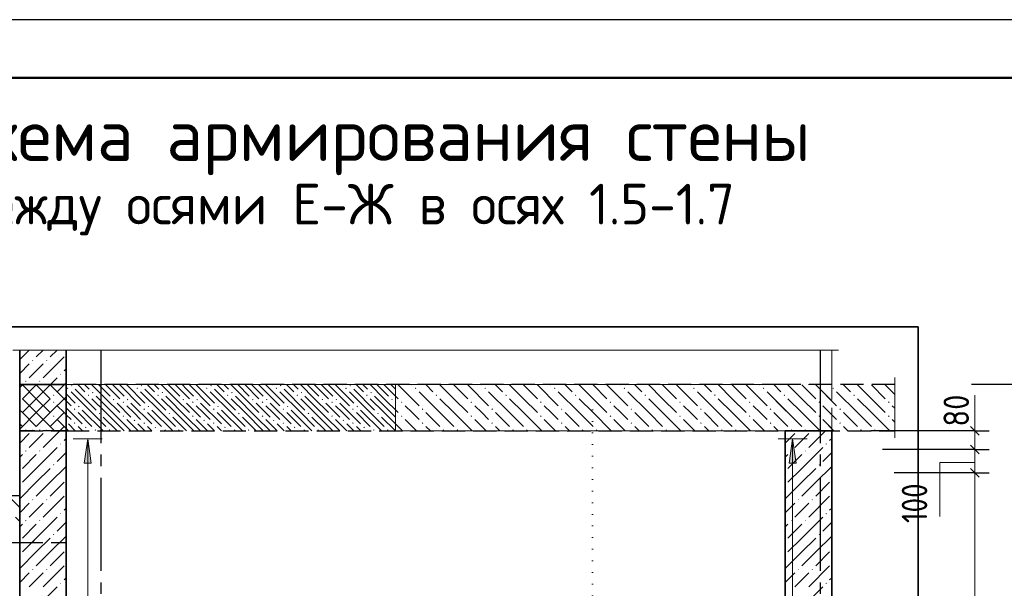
# Model space of a CAD drawing. Header units: millimetres. Extents: x 0 to 50400, y 0 to 35640.
# Tile 20 of 21: x 34878 to 45064, y 29764 to 35640. Entities that reach past the tile are written whole.
import ezdxf

# ---------------------------------------------------------------- set-up
doc = ezdxf.new("R2010")
doc.units = ezdxf.units.MM
for name, pattern in [('______2', [324, 240, -84]), ('______5', [1320, 960, -120, 120, -120]), ('______9', [120, 0, -120])]:
    doc.linetypes.add(name, pattern=pattern)
for name, color, linetype, lineweight in [('Standard', 7, 'Continuous', 25), ('ЖБ Лестница', 52, 'Continuous', 25), ('ЖБ Перекрытие верхний уровень', 7, 'Continuous', 35), ('ЖБ Стена верхний уровень', 7, 'Continuous', 35), ('Заголовок чертежа', 7, 'Continuous', 25), ('Общий02', 7, 'Continuous', 18), ('Размерная линия_ общее', 7, 'Continuous', 13), ('Сечения символ', 7, 'Continuous', 25)]:
    doc.layers.add(name, color=color, linetype=linetype, lineweight=lineweight)
doc.layers.add('Оси', color=7, linetype='______5', true_color=0x656565)
doc.layers.add('Размерная выноска', color=7, linetype='Continuous')
doc.styles.add('ISOCPEUR', font='txt')

msp = doc.modelspace()

# ---------------------------------------------------------------- hatches: boundary and pattern name
at = {"layer": 'ЖБ Лестница', "linetype": 'Continuous', "lineweight": 18, "transparency": 33554687}
for points in [[(35410, 31858), (35417, 31866), (35425, 31858), (35417, 31851)], [(35626, 31786), (35633, 31794), (35641, 31786), (35633, 31779)], [(36130, 31858), (36137, 31866), (36145, 31858), (36137, 31851)], [(36346, 31786), (36353, 31794), (36361, 31786), (36353, 31779)], [(36850, 31858), (36857, 31866), (36865, 31858), (36857, 31851)], [(37066, 31786), (37073, 31794), (37081, 31786), (37073, 31779)], [(37570, 31858), (37577, 31866), (37585, 31858), (37577, 31851)], [(37786, 31786), (37793, 31794), (37801, 31786), (37793, 31779)], [(38290, 31858), (38297, 31866), (38305, 31858), (38297, 31851)], [(38506, 31786), (38513, 31794), (38521, 31786), (38513, 31779)], [(38966, 31831), (38973, 31839), (38981, 31831), (38973, 31823)], [(39686, 31831), (39693, 31839), (39701, 31831), (39693, 31823)], [(40406, 31831), (40413, 31839), (40421, 31831), (40413, 31823)], [(41126, 31831), (41133, 31839), (41141, 31831), (41133, 31823)], [(41846, 31831), (41853, 31839), (41861, 31831), (41853, 31823)], [(42566, 31831), (42573, 31839), (42581, 31831), (42573, 31823)], [(35222, 31687), (35229, 31695), (35237, 31687), (35229, 31679)], [(35842, 31714), (35849, 31722), (35857, 31714), (35849, 31707)], [(35986, 31714), (35993, 31722), (36001, 31714), (35993, 31707)], [(36562, 31714), (36569, 31722), (36577, 31714), (36569, 31707)], [(36706, 31714), (36713, 31722), (36721, 31714), (36713, 31707)], [(37282, 31714), (37289, 31722), (37297, 31714), (37289, 31707)], [(37426, 31714), (37433, 31722), (37441, 31714), (37433, 31707)], [(38002, 31714), (38009, 31722), (38017, 31714), (38009, 31707)], [(38146, 31714), (38153, 31722), (38161, 31714), (38153, 31707)], [(38722, 31714), (38729, 31722), (38737, 31714), (38729, 31707)], [(38822, 31687), (38829, 31695), (38837, 31687), (38829, 31679)], [(39182, 31759), (39189, 31767), (39197, 31759), (39189, 31751)], [(39542, 31687), (39549, 31695), (39557, 31687), (39549, 31679)], [(39902, 31759), (39909, 31767), (39917, 31759), (39909, 31751)], [(40262, 31687), (40269, 31695), (40277, 31687), (40269, 31679)], [(40622, 31759), (40629, 31767), (40637, 31759), (40629, 31751)], [(40982, 31687), (40989, 31695), (40997, 31687), (40989, 31679)], [(41342, 31759), (41349, 31767), (41357, 31759), (41349, 31751)], [(41702, 31687), (41709, 31695), (41717, 31687), (41709, 31679)], [(42062, 31759), (42069, 31767), (42077, 31759), (42069, 31751)], [(42422, 31687), (42429, 31695), (42437, 31687), (42429, 31679)], [(42782, 31759), (42789, 31767), (42797, 31759), (42789, 31751)], [(43142, 31687), (43149, 31695), (43157, 31687), (43149, 31679)], [(35482, 31642), (35489, 31650), (35497, 31642), (35489, 31635)], [(35698, 31570), (35705, 31578), (35713, 31570), (35705, 31563)], [(36202, 31642), (36209, 31650), (36217, 31642), (36209, 31635)], [(36418, 31570), (36425, 31578), (36433, 31570), (36425, 31563)], [(36922, 31642), (36929, 31650), (36937, 31642), (36929, 31635)], [(37138, 31570), (37145, 31578), (37153, 31570), (37145, 31563)], [(37642, 31642), (37649, 31650), (37657, 31642), (37649, 31635)], [(37858, 31570), (37865, 31578), (37873, 31570), (37865, 31563)], [(38362, 31642), (38369, 31650), (38377, 31642), (38369, 31635)], [(38578, 31570), (38585, 31578), (38593, 31570), (38585, 31563)], [(39038, 31615), (39045, 31623), (39053, 31615), (39045, 31607)], [(39758, 31615), (39765, 31623), (39773, 31615), (39765, 31607)], [(40478, 31615), (40485, 31623), (40493, 31615), (40485, 31607)], [(41198, 31615), (41205, 31623), (41213, 31615), (41205, 31607)], [(41918, 31615), (41925, 31623), (41933, 31615), (41925, 31607)], [(42638, 31615), (42645, 31623), (42653, 31615), (42645, 31607)], [(35222, 31543), (35229, 31551), (35237, 31543), (35229, 31535)], [(36058, 31498), (36065, 31506), (36073, 31498), (36065, 31491)], [(36778, 31498), (36785, 31506), (36793, 31498), (36785, 31491)], [(37498, 31498), (37505, 31506), (37513, 31498), (37505, 31491)], [(38218, 31498), (38225, 31506), (38233, 31498), (38225, 31491)], [(38822, 31543), (38829, 31551), (38837, 31543), (38829, 31535)], [(39038, 31471), (39045, 31479), (39053, 31471), (39045, 31463)], [(39542, 31543), (39549, 31551), (39557, 31543), (39549, 31535)], [(39758, 31471), (39765, 31479), (39773, 31471), (39765, 31463)], [(40262, 31543), (40269, 31551), (40277, 31543), (40269, 31535)], [(40478, 31471), (40485, 31479), (40493, 31471), (40485, 31463)], [(40982, 31543), (40989, 31551), (40997, 31543), (40989, 31535)], [(41198, 31471), (41205, 31479), (41213, 31471), (41205, 31463)], [(41702, 31543), (41709, 31551), (41717, 31543), (41709, 31535)], [(41918, 31471), (41925, 31479), (41933, 31471), (41925, 31463)], [(42422, 31543), (42429, 31551), (42437, 31543), (42429, 31535)], [(42638, 31471), (42645, 31479), (42653, 31471), (42645, 31463)], [(43142, 31543), (43149, 31551), (43157, 31543), (43149, 31535)], [(34934, 31399), (34941, 31407), (34949, 31399), (34941, 31391)], [(35078, 31399), (35085, 31407), (35093, 31399), (35085, 31391)], [(35554, 31426), (35561, 31434), (35569, 31426), (35561, 31419)], [(36274, 31426), (36281, 31434), (36289, 31426), (36281, 31419)], [(36994, 31426), (37001, 31434), (37009, 31426), (37001, 31419)], [(37714, 31426), (37721, 31434), (37729, 31426), (37721, 31419)], [(38434, 31426), (38441, 31434), (38449, 31426), (38441, 31419)], [(39254, 31399), (39261, 31407), (39269, 31399), (39261, 31391)], [(39398, 31399), (39405, 31407), (39413, 31399), (39405, 31391)], [(39974, 31399), (39981, 31407), (39989, 31399), (39981, 31391)], [(40118, 31399), (40125, 31407), (40133, 31399), (40125, 31391)], [(40694, 31399), (40701, 31407), (40709, 31399), (40701, 31391)], [(40838, 31399), (40845, 31407), (40853, 31399), (40845, 31391)], [(41414, 31399), (41421, 31407), (41429, 31399), (41421, 31391)], [(41558, 31399), (41565, 31407), (41573, 31399), (41565, 31391)], [(42134, 31399), (42141, 31407), (42149, 31399), (42141, 31391)], [(42278, 31399), (42285, 31407), (42293, 31399), (42285, 31391)], [(42854, 31399), (42861, 31407), (42869, 31399), (42861, 31391)], [(42998, 31399), (43005, 31407), (43013, 31399), (43005, 31391)]]:
    msp.add_hatch(color=7, dxfattribs=at).paths.add_polyline_path(points, flags=16)
at = {"layer": 'ЖБ Перекрытие верхний уровень', "linetype": 'Continuous', "lineweight": 18, "transparency": 33554687}
for points in [[(35366, 31831), (35373, 31839), (35381, 31831), (35373, 31823)], [(36086, 31831), (36093, 31839), (36101, 31831), (36093, 31823)], [(36806, 31831), (36813, 31839), (36821, 31831), (36813, 31823)], [(37526, 31831), (37533, 31839), (37541, 31831), (37533, 31823)], [(38246, 31831), (38253, 31839), (38261, 31831), (38253, 31823)], [(38966, 31831), (38973, 31839), (38981, 31831), (38973, 31823)], [(39686, 31831), (39693, 31839), (39701, 31831), (39693, 31823)], [(40406, 31831), (40413, 31839), (40421, 31831), (40413, 31823)], [(41126, 31831), (41133, 31839), (41141, 31831), (41133, 31823)], [(41846, 31831), (41853, 31839), (41861, 31831), (41853, 31823)], [(42566, 31831), (42573, 31839), (42581, 31831), (42573, 31823)], [(43286, 31831), (43293, 31839), (43301, 31831), (43293, 31823)], [(35222, 31687), (35229, 31695), (35237, 31687), (35229, 31679)], [(35582, 31759), (35589, 31767), (35597, 31759), (35589, 31751)], [(35942, 31687), (35949, 31695), (35957, 31687), (35949, 31679)], [(36302, 31759), (36309, 31767), (36317, 31759), (36309, 31751)], [(36662, 31687), (36669, 31695), (36677, 31687), (36669, 31679)], [(37022, 31759), (37029, 31767), (37037, 31759), (37029, 31751)], [(37382, 31687), (37389, 31695), (37397, 31687), (37389, 31679)], [(37742, 31759), (37749, 31767), (37757, 31759), (37749, 31751)], [(38102, 31687), (38109, 31695), (38117, 31687), (38109, 31679)], [(38462, 31759), (38469, 31767), (38477, 31759), (38469, 31751)], [(38822, 31687), (38829, 31695), (38837, 31687), (38829, 31679)], [(39182, 31759), (39189, 31767), (39197, 31759), (39189, 31751)], [(39542, 31687), (39549, 31695), (39557, 31687), (39549, 31679)], [(39902, 31759), (39909, 31767), (39917, 31759), (39909, 31751)], [(40262, 31687), (40269, 31695), (40277, 31687), (40269, 31679)], [(40622, 31759), (40629, 31767), (40637, 31759), (40629, 31751)], [(40982, 31687), (40989, 31695), (40997, 31687), (40989, 31679)], [(41342, 31759), (41349, 31767), (41357, 31759), (41349, 31751)], [(41702, 31687), (41709, 31695), (41717, 31687), (41709, 31679)], [(42062, 31759), (42069, 31767), (42077, 31759), (42069, 31751)], [(42422, 31687), (42429, 31695), (42437, 31687), (42429, 31679)], [(42782, 31759), (42789, 31767), (42797, 31759), (42789, 31751)], [(43142, 31687), (43149, 31695), (43157, 31687), (43149, 31679)], [(43502, 31759), (43509, 31767), (43517, 31759), (43509, 31751)], [(43862, 31687), (43869, 31695), (43877, 31687), (43869, 31679)], [(35438, 31615), (35445, 31623), (35453, 31615), (35445, 31607)], [(36158, 31615), (36165, 31623), (36173, 31615), (36165, 31607)], [(36878, 31615), (36885, 31623), (36893, 31615), (36885, 31607)], [(37598, 31615), (37605, 31623), (37613, 31615), (37605, 31607)], [(38318, 31615), (38325, 31623), (38333, 31615), (38325, 31607)], [(39038, 31615), (39045, 31623), (39053, 31615), (39045, 31607)], [(39758, 31615), (39765, 31623), (39773, 31615), (39765, 31607)], [(40478, 31615), (40485, 31623), (40493, 31615), (40485, 31607)], [(41198, 31615), (41205, 31623), (41213, 31615), (41205, 31607)], [(41918, 31615), (41925, 31623), (41933, 31615), (41925, 31607)], [(42638, 31615), (42645, 31623), (42653, 31615), (42645, 31607)], [(43358, 31615), (43365, 31623), (43373, 31615), (43365, 31607)], [(35222, 31543), (35229, 31551), (35237, 31543), (35229, 31535)], [(35438, 31471), (35445, 31479), (35453, 31471), (35445, 31463)], [(35942, 31543), (35949, 31551), (35957, 31543), (35949, 31535)], [(36158, 31471), (36165, 31479), (36173, 31471), (36165, 31463)], [(36662, 31543), (36669, 31551), (36677, 31543), (36669, 31535)], [(36878, 31471), (36885, 31479), (36893, 31471), (36885, 31463)], [(37382, 31543), (37389, 31551), (37397, 31543), (37389, 31535)], [(37598, 31471), (37605, 31479), (37613, 31471), (37605, 31463)], [(38102, 31543), (38109, 31551), (38117, 31543), (38109, 31535)], [(38318, 31471), (38325, 31479), (38333, 31471), (38325, 31463)], [(38822, 31543), (38829, 31551), (38837, 31543), (38829, 31535)], [(39038, 31471), (39045, 31479), (39053, 31471), (39045, 31463)], [(39542, 31543), (39549, 31551), (39557, 31543), (39549, 31535)], [(39758, 31471), (39765, 31479), (39773, 31471), (39765, 31463)], [(40262, 31543), (40269, 31551), (40277, 31543), (40269, 31535)], [(40478, 31471), (40485, 31479), (40493, 31471), (40485, 31463)], [(40982, 31543), (40989, 31551), (40997, 31543), (40989, 31535)], [(41198, 31471), (41205, 31479), (41213, 31471), (41205, 31463)], [(41702, 31543), (41709, 31551), (41717, 31543), (41709, 31535)], [(41918, 31471), (41925, 31479), (41933, 31471), (41925, 31463)], [(42422, 31543), (42429, 31551), (42437, 31543), (42429, 31535)], [(42638, 31471), (42645, 31479), (42653, 31471), (42645, 31463)], [(43142, 31543), (43149, 31551), (43157, 31543), (43149, 31535)], [(43358, 31471), (43365, 31479), (43373, 31471), (43365, 31463)], [(43862, 31543), (43869, 31551), (43877, 31543), (43869, 31535)], [(34934, 31399), (34941, 31407), (34949, 31399), (34941, 31391)], [(35078, 31399), (35085, 31407), (35093, 31399), (35085, 31391)], [(35654, 31399), (35661, 31407), (35669, 31399), (35661, 31391)], [(35798, 31399), (35805, 31407), (35813, 31399), (35805, 31391)], [(36374, 31399), (36381, 31407), (36389, 31399), (36381, 31391)], [(36518, 31399), (36525, 31407), (36533, 31399), (36525, 31391)], [(37094, 31399), (37101, 31407), (37109, 31399), (37101, 31391)], [(37238, 31399), (37245, 31407), (37253, 31399), (37245, 31391)], [(37814, 31399), (37821, 31407), (37829, 31399), (37821, 31391)], [(37958, 31399), (37965, 31407), (37973, 31399), (37965, 31391)], [(38534, 31399), (38541, 31407), (38549, 31399), (38541, 31391)], [(38678, 31399), (38685, 31407), (38693, 31399), (38685, 31391)], [(39254, 31399), (39261, 31407), (39269, 31399), (39261, 31391)], [(39398, 31399), (39405, 31407), (39413, 31399), (39405, 31391)], [(39974, 31399), (39981, 31407), (39989, 31399), (39981, 31391)], [(40118, 31399), (40125, 31407), (40133, 31399), (40125, 31391)], [(40694, 31399), (40701, 31407), (40709, 31399), (40701, 31391)], [(40838, 31399), (40845, 31407), (40853, 31399), (40845, 31391)], [(41414, 31399), (41421, 31407), (41429, 31399), (41421, 31391)], [(41558, 31399), (41565, 31407), (41573, 31399), (41565, 31391)], [(42134, 31399), (42141, 31407), (42149, 31399), (42141, 31391)], [(42278, 31399), (42285, 31407), (42293, 31399), (42285, 31391)], [(42854, 31399), (42861, 31407), (42869, 31399), (42861, 31391)], [(42998, 31399), (43005, 31407), (43013, 31399), (43005, 31391)], [(43574, 31399), (43581, 31407), (43589, 31399), (43581, 31391)], [(43718, 31399), (43725, 31407), (43733, 31399), (43725, 31391)], [(34935, 31183), (34941, 31189), (34947, 31183), (34941, 31177)], [(35079, 31183), (35085, 31189), (35091, 31183), (35085, 31177)], [(35295, 31255), (35301, 31261), (35307, 31255), (35301, 31249)], [(35223, 31039), (35229, 31045), (35235, 31039), (35229, 31033)], [(35007, 30679), (35013, 30685), (35019, 30679), (35013, 30673)], [(35151, 30679), (35157, 30685), (35163, 30679), (35157, 30673)], [(34935, 30463), (34941, 30469), (34947, 30463), (34941, 30457)], [(35079, 30463), (35085, 30469), (35091, 30463), (35085, 30457)], [(35295, 30535), (35301, 30541), (35307, 30535), (35301, 30529)], [(35223, 30319), (35229, 30325), (35235, 30319), (35229, 30313)]]:
    msp.add_hatch(color=7, dxfattribs=at).paths.add_polyline_path(points, flags=16)
at = {"layer": 'ЖБ Стена верхний уровень', "linetype": 'Continuous', "lineweight": 18, "transparency": 33554687}
for points in [[(35007, 32119), (35013, 32125), (35019, 32119), (35013, 32113)], [(35151, 32119), (35157, 32125), (35163, 32119), (35157, 32113)], [(34935, 31903), (34941, 31909), (34947, 31903), (34941, 31897)], [(35079, 31903), (35085, 31909), (35091, 31903), (35085, 31897)], [(35295, 31975), (35301, 31981), (35307, 31975), (35301, 31969)], [(35223, 31759), (35229, 31765), (35235, 31759), (35229, 31753)], [(35007, 31399), (35013, 31405), (35019, 31399), (35013, 31393)], [(35151, 31399), (35157, 31405), (35163, 31399), (35157, 31393)], [(34935, 31183), (34941, 31189), (34947, 31183), (34941, 31177)], [(35079, 31183), (35085, 31189), (35091, 31183), (35085, 31177)], [(35295, 31255), (35301, 31261), (35307, 31255), (35301, 31249)], [(42855, 31183), (42861, 31189), (42867, 31183), (42861, 31177)], [(42999, 31183), (43005, 31189), (43011, 31183), (43005, 31177)], [(43215, 31255), (43221, 31261), (43227, 31255), (43221, 31249)], [(35223, 31039), (35229, 31045), (35235, 31039), (35229, 31033)], [(43143, 31039), (43149, 31045), (43155, 31039), (43149, 31033)], [(35007, 30679), (35013, 30685), (35019, 30679), (35013, 30673)], [(35151, 30679), (35157, 30685), (35163, 30679), (35157, 30673)], [(42927, 30679), (42933, 30685), (42939, 30679), (42933, 30673)], [(43071, 30679), (43077, 30685), (43083, 30679), (43077, 30673)], [(34935, 30463), (34941, 30469), (34947, 30463), (34941, 30457)], [(35079, 30463), (35085, 30469), (35091, 30463), (35085, 30457)], [(35295, 30535), (35301, 30541), (35307, 30535), (35301, 30529)], [(42855, 30463), (42861, 30469), (42867, 30463), (42861, 30457)], [(42999, 30463), (43005, 30469), (43011, 30463), (43005, 30457)], [(43215, 30535), (43221, 30541), (43227, 30535), (43221, 30529)], [(35223, 30319), (35229, 30325), (35235, 30319), (35229, 30313)], [(43143, 30319), (43149, 30325), (43155, 30319), (43149, 30313)], [(35007, 29959), (35013, 29965), (35019, 29959), (35013, 29953)], [(35151, 29959), (35157, 29965), (35163, 29959), (35157, 29953)], [(42927, 29959), (42933, 29965), (42939, 29959), (42933, 29953)], [(43071, 29959), (43077, 29965), (43083, 29959), (43077, 29953)], [(35295, 29815), (35301, 29821), (35307, 29815), (35301, 29809)], [(43215, 29815), (43221, 29821), (43227, 29815), (43221, 29809)]]:
    msp.add_hatch(color=7, dxfattribs=at).paths.add_polyline_path(points, flags=16)
at = {"layer": 'Общий02', "linetype": 'Continuous', "lineweight": 13, "transparency": 33554687}
for points in [[(35546, 31058), (35582, 31310), (35618, 31058)], [(42838, 31057), (42874, 31309), (42910, 31057)]]:
    msp.add_hatch(color=7, dxfattribs=at).paths.add_polyline_path(points, flags=16)

# ---------------------------------------------------------------- linework, layer by layer
at = {"layer": 'Standard', "color": 7, "linetype": 'Continuous', "lineweight": 13, "transparency": 33554687}
for p, q in [((44759, 31390), (44759, 31480)), ((44759, 31198), (44759, 30958)), ((44759, 30958), (44759, 21838))]:
    msp.add_line(p, q, dxfattribs=at)
at = {"layer": 'Standard', "color": 7, "linetype": 'Continuous', "lineweight": -3, "transparency": 33554687}
for p, q in [((44759, 31390), (44609, 31390)), ((44759, 31390), (44909, 31390)), ((44759, 31198), (44609, 31198)), ((44759, 31198), (44909, 31198)), ((44759, 30958), (44609, 30958)), ((44759, 30958), (44909, 30958))]:
    msp.add_line(p, q, dxfattribs=at)
at = {"layer": 'Standard', "color": 7, "linetype": 'Continuous', "lineweight": 25, "transparency": 33554687}
for p, q in [((44714, 31435), (44804, 31345)), ((44714, 31243), (44804, 31153)), ((44714, 31003), (44804, 30913))]:
    msp.add_line(p, q, dxfattribs=at)
msp.add_lwpolyline([(0, 0), (50400, 0), (50400, 35640), (0, 35640), (0, 0)], close=True, dxfattribs=at)
at = {"layer": 'Standard', "color": 7, "linetype": 'Continuous', "lineweight": 13, "transparency": 33554687}
for points in [[(50400, 35640), (0, 35640), (0, 0), (50400, 0), (50400, 35640)], [(44759, 31390), (44759, 31339), (44759, 31339), (44759, 31198)]]:
    msp.add_lwpolyline(points, dxfattribs=at)
at = {"layer": 'Standard', "color": 7, "linetype": 'Continuous', "lineweight": 50, "transparency": 33554687}
msp.add_lwpolyline([(2400, 35040), (49800, 35040), (49800, 600), (2400, 600), (2400, 35040)], close=True, dxfattribs=at)
at = {"layer": 'Standard', "color": 254, "linetype": 'Continuous', "lineweight": 35, "true_color": 0xc4c4ff, "transparency": 33554687}
msp.add_lwpolyline([(33799, 20517), (44172, 20517), (44172, 32465), (33799, 32465), (33799, 20517)], dxfattribs=at)
at = {"layer": 'Standard', "color": 7, "linetype": 'Continuous', "lineweight": -3, "transparency": 33554687}
for points in [[(44759, 31390), (44738, 31390), (44738, 31390), (44738, 31390), (44738, 31390), (44736, 31390), (44736, 31390), (43683, 31390)], [(44759, 31198), (44738, 31198), (44738, 31198), (44738, 31198), (44738, 31198), (44653, 31198), (44653, 31198), (43803, 31198)], [(44759, 30958), (44738, 30958), (44738, 30958), (44738, 30958), (44738, 30958), (44549, 30958), (44549, 30958), (43923, 30958)]]:
    msp.add_lwpolyline(points, dxfattribs=at)
at = {"layer": 'ЖБ Лестница', "color": 7, "linetype": '______2', "lineweight": 13, "transparency": 33554687}
for p, q in [((34878, 31870), (34878, 31390)), ((35358, 31870), (34878, 31870)), ((38765, 31870), (35358, 31870)), ((38765, 31390), (38765, 31870)), ((38766, 31870), (38766, 31390)), ((43278, 31870), (38766, 31870)), ((43278, 31390), (43278, 31870)), ((34878, 31390), (35358, 31390)), ((35358, 31390), (38765, 31390)), ((38766, 31390), (43278, 31390))]:
    msp.add_line(p, q, dxfattribs=at)
at = {"layer": 'ЖБ Лестница', "color": 9, "linetype": 'Continuous', "lineweight": 18, "true_color": 0xc7c7c7, "transparency": 33554687}
for p, q in [((35049, 31723), (34902, 31870)), ((35049, 31867), (35193, 31723)), ((35193, 31867), (35358, 31702)), ((35334, 31870), (35337, 31867)), ((35453, 31822), (35669, 31606)), ((35549, 31870), (35597, 31822)), ((35693, 31870), (35813, 31750)), ((35885, 31822), (35837, 31870)), ((35957, 31750), (35885, 31822)), ((35981, 31870), (36173, 31678)), ((36173, 31822), (36389, 31606)), ((36269, 31870), (36317, 31822)), ((36413, 31870), (36533, 31750)), ((36605, 31822), (36557, 31870)), ((36677, 31750), (36605, 31822)), ((36701, 31870), (36893, 31678)), ((36893, 31822), (37109, 31606)), ((36989, 31870), (37037, 31822)), ((37133, 31870), (37253, 31750)), ((37325, 31822), (37277, 31870)), ((37397, 31750), (37325, 31822)), ((37421, 31870), (37613, 31678)), ((37613, 31822), (37829, 31606)), ((37709, 31870), (37757, 31822)), ((37853, 31870), (37973, 31750)), ((38045, 31822), (37997, 31870)), ((38117, 31750), (38045, 31822)), ((38141, 31870), (38333, 31678)), ((38333, 31822), (38549, 31606)), ((38429, 31870), (38477, 31822)), ((38573, 31870), (38693, 31750)), ((38765, 31822), (38717, 31870)), ((38765, 31822), (38765, 31822)), ((38793, 31867), (39009, 31651)), ((38934, 31870), (38937, 31867)), ((39225, 31579), (39009, 31795)), ((39078, 31870), (39153, 31795)), ((39369, 31723), (39222, 31870)), ((39369, 31867), (39513, 31723)), ((39513, 31867), (39729, 31651)), ((39654, 31870), (39657, 31867)), ((39945, 31579), (39729, 31795)), ((39798, 31870), (39873, 31795)), ((40089, 31723), (39942, 31870)), ((40089, 31867), (40233, 31723)), ((40233, 31867), (40449, 31651)), ((40374, 31870), (40377, 31867)), ((40665, 31579), (40449, 31795)), ((40518, 31870), (40593, 31795)), ((40809, 31723), (40662, 31870)), ((40809, 31867), (40953, 31723)), ((40953, 31867), (41169, 31651)), ((41094, 31870), (41097, 31867)), ((41385, 31579), (41169, 31795)), ((41238, 31870), (41313, 31795)), ((41529, 31723), (41382, 31870)), ((41529, 31867), (41673, 31723)), ((41673, 31867), (41889, 31651)), ((41814, 31870), (41817, 31867)), ((42105, 31579), (41889, 31795)), ((41958, 31870), (42033, 31795)), ((42249, 31723), (42102, 31870)), ((42249, 31867), (42393, 31723)), ((42393, 31867), (42609, 31651)), ((42534, 31870), (42537, 31867)), ((42825, 31579), (42609, 31795)), ((42678, 31870), (42753, 31795)), ((42969, 31723), (42822, 31870)), ((42969, 31867), (43113, 31723)), ((43113, 31867), (43278, 31702)), ((43254, 31870), (43257, 31867)), ((34905, 31723), (35049, 31579)), ((35049, 31723), (35193, 31579)), ((35358, 31774), (35453, 31678)), ((35885, 31534), (35669, 31750)), ((36605, 31534), (36389, 31750)), ((37325, 31534), (37109, 31750)), ((38045, 31534), (37829, 31750)), ((38765, 31534), (38549, 31750)), ((38766, 31750), (38793, 31723)), ((39225, 31723), (39369, 31579)), ((39369, 31723), (39513, 31579)), ((39945, 31723), (40089, 31579)), ((40089, 31723), (40233, 31579)), ((40665, 31723), (40809, 31579)), ((40809, 31723), (40953, 31579)), ((41385, 31723), (41529, 31579)), ((41529, 31723), (41673, 31579)), ((42105, 31723), (42249, 31579)), ((42249, 31723), (42393, 31579)), ((42825, 31723), (42969, 31579)), ((42969, 31723), (43113, 31579)), ((34905, 31579), (34878, 31606)), ((34905, 31579), (35049, 31435)), ((35049, 31579), (35238, 31390)), ((35337, 31579), (35265, 31651)), ((35358, 31558), (35337, 31579)), ((35358, 31630), (35525, 31462)), ((35741, 31390), (35525, 31606)), ((35885, 31678), (36029, 31534)), ((36029, 31678), (36245, 31462)), ((36461, 31390), (36245, 31606)), ((36605, 31678), (36749, 31534)), ((36749, 31678), (36965, 31462)), ((37181, 31390), (36965, 31606)), ((37325, 31678), (37469, 31534)), ((37469, 31678), (37685, 31462)), ((37901, 31390), (37685, 31606)), ((38045, 31678), (38189, 31534)), ((38189, 31678), (38405, 31462)), ((38621, 31390), (38405, 31606)), ((38765, 31678), (38765, 31678)), ((38766, 31606), (38793, 31579)), ((38937, 31579), (38865, 31651)), ((39009, 31507), (38937, 31579)), ((39081, 31579), (39225, 31435)), ((39225, 31579), (39369, 31435)), ((39369, 31579), (39558, 31390)), ((39657, 31579), (39585, 31651)), ((39729, 31507), (39657, 31579)), ((39801, 31579), (39945, 31435)), ((39945, 31579), (40089, 31435)), ((40089, 31579), (40278, 31390)), ((40377, 31579), (40305, 31651)), ((40449, 31507), (40377, 31579)), ((40521, 31579), (40665, 31435)), ((40665, 31579), (40809, 31435)), ((40809, 31579), (40998, 31390)), ((41097, 31579), (41025, 31651)), ((41169, 31507), (41097, 31579)), ((41241, 31579), (41385, 31435)), ((41385, 31579), (41529, 31435)), ((41529, 31579), (41718, 31390)), ((41817, 31579), (41745, 31651)), ((41889, 31507), (41817, 31579)), ((41961, 31579), (42105, 31435)), ((42105, 31579), (42249, 31435)), ((42249, 31579), (42438, 31390)), ((42537, 31579), (42465, 31651)), ((42609, 31507), (42537, 31579)), ((42681, 31579), (42825, 31435)), ((42825, 31579), (42969, 31435)), ((42969, 31579), (43158, 31390)), ((43257, 31579), (43185, 31651)), ((43278, 31558), (43257, 31579)), ((35265, 31507), (35358, 31414)), ((35741, 31534), (35885, 31390)), ((35885, 31534), (36029, 31390)), ((36461, 31534), (36605, 31390)), ((36605, 31534), (36749, 31390)), ((37181, 31534), (37325, 31390)), ((37325, 31534), (37469, 31390)), ((37901, 31534), (38045, 31390)), ((38045, 31534), (38189, 31390)), ((38765, 31534), (38765, 31534)), ((38865, 31507), (38982, 31390)), ((39585, 31507), (39702, 31390)), ((40305, 31507), (40422, 31390)), ((41025, 31507), (41142, 31390)), ((41745, 31507), (41862, 31390)), ((42465, 31507), (42582, 31390)), ((43185, 31507), (43278, 31414)), ((34878, 31462), (34905, 31435)), ((35453, 31390), (35381, 31462)), ((36173, 31390), (36101, 31462)), ((36893, 31390), (36821, 31462)), ((37613, 31390), (37541, 31462)), ((38333, 31390), (38261, 31462)), ((38766, 31462), (38838, 31390)), ((39081, 31435), (39126, 31390)), ((39801, 31435), (39846, 31390)), ((40521, 31435), (40566, 31390)), ((41241, 31435), (41286, 31390)), ((41961, 31435), (42006, 31390)), ((42681, 31435), (42726, 31390))]:
    msp.add_line(p, q, dxfattribs=at)
msp.add_lwpolyline([(38621, 31534), (38765, 31390), (38765, 31390)], dxfattribs=at)
at = {"layer": 'ЖБ Перекрытие верхний уровень', "color": 7, "linetype": '______2', "lineweight": 25, "transparency": 33554687}
for p, q in [((34878, 31870), (34878, 31390)), ((35358, 31870), (34878, 31870)), ((42798, 31870), (35358, 31870)), ((43932, 31870), (42798, 31870)), ((34878, 31390), (34878, 30718)), ((35358, 31390), (34878, 31390)), ((34878, 31390), (35358, 31390)), ((35358, 31390), (42798, 31390)), ((35358, 30238), (35358, 31390)), ((42798, 31390), (43932, 31390)), ((34878, 30718), (34039, 30718)), ((34039, 30238), (34878, 30238)), ((34878, 30238), (35358, 30238))]:
    msp.add_line(p, q, dxfattribs=at)
at = {"layer": 'ЖБ Перекрытие верхний уровень', "color": 9, "linetype": 'Continuous', "lineweight": 18, "true_color": 0xc7c7c7, "transparency": 33554687}
for p, q in [((35049, 31723), (34902, 31870)), ((35049, 31867), (35193, 31723)), ((35193, 31867), (35358, 31702)), ((35334, 31870), (35337, 31867)), ((35625, 31579), (35409, 31795)), ((35478, 31870), (35553, 31795)), ((35769, 31723), (35622, 31870)), ((35769, 31867), (35913, 31723)), ((35913, 31867), (36129, 31651)), ((36054, 31870), (36057, 31867)), ((36345, 31579), (36129, 31795)), ((36198, 31870), (36273, 31795)), ((36489, 31723), (36342, 31870)), ((36489, 31867), (36633, 31723)), ((36633, 31867), (36849, 31651)), ((36774, 31870), (36777, 31867)), ((37065, 31579), (36849, 31795)), ((36918, 31870), (36993, 31795)), ((37209, 31723), (37062, 31870)), ((37209, 31867), (37353, 31723)), ((37353, 31867), (37569, 31651)), ((37494, 31870), (37497, 31867)), ((37785, 31579), (37569, 31795)), ((37638, 31870), (37713, 31795)), ((37929, 31723), (37782, 31870)), ((37929, 31867), (38073, 31723)), ((38073, 31867), (38289, 31651)), ((38214, 31870), (38217, 31867)), ((38505, 31579), (38289, 31795)), ((38358, 31870), (38433, 31795)), ((38649, 31723), (38502, 31870)), ((38649, 31867), (38793, 31723)), ((38793, 31867), (39009, 31651)), ((38934, 31870), (38937, 31867)), ((39225, 31579), (39009, 31795)), ((39078, 31870), (39153, 31795)), ((39369, 31723), (39222, 31870)), ((39369, 31867), (39513, 31723)), ((39513, 31867), (39729, 31651)), ((39654, 31870), (39657, 31867)), ((39945, 31579), (39729, 31795)), ((39798, 31870), (39873, 31795)), ((40089, 31723), (39942, 31870)), ((40089, 31867), (40233, 31723)), ((40233, 31867), (40449, 31651)), ((40374, 31870), (40377, 31867)), ((40665, 31579), (40449, 31795)), ((40518, 31870), (40593, 31795)), ((40809, 31723), (40662, 31870)), ((40809, 31867), (40953, 31723)), ((40953, 31867), (41169, 31651)), ((41094, 31870), (41097, 31867)), ((41385, 31579), (41169, 31795)), ((41238, 31870), (41313, 31795)), ((41529, 31723), (41382, 31870)), ((41529, 31867), (41673, 31723)), ((41673, 31867), (41889, 31651)), ((41814, 31870), (41817, 31867)), ((42105, 31579), (41889, 31795)), ((41958, 31870), (42033, 31795)), ((42249, 31723), (42102, 31870)), ((42249, 31867), (42393, 31723)), ((42393, 31867), (42609, 31651)), ((42534, 31870), (42537, 31867)), ((42798, 31606), (42609, 31795)), ((42678, 31870), (42753, 31795)), ((42969, 31723), (42822, 31870)), ((42969, 31867), (43113, 31723)), ((43113, 31867), (43329, 31651)), ((43254, 31870), (43257, 31867)), ((43545, 31579), (43329, 31795)), ((43398, 31870), (43473, 31795)), ((43689, 31723), (43542, 31870)), ((43689, 31867), (43833, 31723)), ((43833, 31867), (43932, 31768)), ((34905, 31723), (35049, 31579)), ((35049, 31723), (35193, 31579)), ((35358, 31702), (35409, 31651)), ((35625, 31723), (35769, 31579)), ((35769, 31723), (35913, 31579)), ((36345, 31723), (36489, 31579)), ((36489, 31723), (36633, 31579)), ((37065, 31723), (37209, 31579)), ((37209, 31723), (37353, 31579)), ((37785, 31723), (37929, 31579)), ((37929, 31723), (38073, 31579)), ((38505, 31723), (38649, 31579)), ((38649, 31723), (38793, 31579)), ((39225, 31723), (39369, 31579)), ((39369, 31723), (39513, 31579)), ((39945, 31723), (40089, 31579)), ((40089, 31723), (40233, 31579)), ((40665, 31723), (40809, 31579)), ((40809, 31723), (40953, 31579)), ((41385, 31723), (41529, 31579)), ((41529, 31723), (41673, 31579)), ((42105, 31723), (42249, 31579)), ((42249, 31723), (42393, 31579)), ((42825, 31723), (42969, 31579)), ((42969, 31723), (43113, 31579)), ((43545, 31723), (43689, 31579)), ((43689, 31723), (43833, 31579)), ((34905, 31579), (34878, 31606)), ((34905, 31579), (35049, 31435)), ((35049, 31579), (35238, 31390)), ((35337, 31579), (35265, 31651)), ((35358, 31558), (35337, 31579)), ((35481, 31579), (35625, 31435)), ((35625, 31579), (35769, 31435)), ((35769, 31579), (35958, 31390)), ((36057, 31579), (35985, 31651)), ((36129, 31507), (36057, 31579)), ((36201, 31579), (36345, 31435)), ((36345, 31579), (36489, 31435)), ((36489, 31579), (36678, 31390)), ((36777, 31579), (36705, 31651)), ((36849, 31507), (36777, 31579)), ((36921, 31579), (37065, 31435)), ((37065, 31579), (37209, 31435)), ((37209, 31579), (37398, 31390)), ((37497, 31579), (37425, 31651)), ((37569, 31507), (37497, 31579)), ((37641, 31579), (37785, 31435)), ((37785, 31579), (37929, 31435)), ((37929, 31579), (38118, 31390)), ((38217, 31579), (38145, 31651)), ((38289, 31507), (38217, 31579)), ((38361, 31579), (38505, 31435)), ((38505, 31579), (38649, 31435)), ((38649, 31579), (38838, 31390)), ((38937, 31579), (38865, 31651)), ((39009, 31507), (38937, 31579)), ((39081, 31579), (39225, 31435)), ((39225, 31579), (39369, 31435)), ((39369, 31579), (39558, 31390)), ((39657, 31579), (39585, 31651)), ((39729, 31507), (39657, 31579)), ((39801, 31579), (39945, 31435)), ((39945, 31579), (40089, 31435)), ((40089, 31579), (40278, 31390)), ((40377, 31579), (40305, 31651)), ((40449, 31507), (40377, 31579)), ((40521, 31579), (40665, 31435)), ((40665, 31579), (40809, 31435)), ((40809, 31579), (40998, 31390)), ((41097, 31579), (41025, 31651)), ((41169, 31507), (41097, 31579)), ((41241, 31579), (41385, 31435)), ((41385, 31579), (41529, 31435)), ((41529, 31579), (41718, 31390)), ((41817, 31579), (41745, 31651)), ((41889, 31507), (41817, 31579)), ((41961, 31579), (42105, 31435)), ((42105, 31579), (42249, 31435)), ((42249, 31579), (42438, 31390)), ((42537, 31579), (42465, 31651)), ((42609, 31507), (42537, 31579)), ((42681, 31579), (42798, 31462)), ((42825, 31579), (42798, 31606)), ((42825, 31579), (42969, 31435)), ((42969, 31579), (43158, 31390)), ((43257, 31579), (43185, 31651)), ((43329, 31507), (43257, 31579)), ((43401, 31579), (43545, 31435)), ((43545, 31579), (43689, 31435)), ((43689, 31579), (43878, 31390)), ((43932, 31624), (43905, 31651)), ((35265, 31507), (35358, 31414)), ((35409, 31507), (35358, 31558)), ((35985, 31507), (36102, 31390)), ((36705, 31507), (36822, 31390)), ((37425, 31507), (37542, 31390)), ((38145, 31507), (38262, 31390)), ((38865, 31507), (38982, 31390)), ((39585, 31507), (39702, 31390)), ((40305, 31507), (40422, 31390)), ((41025, 31507), (41142, 31390)), ((41745, 31507), (41862, 31390)), ((42465, 31507), (42582, 31390)), ((43185, 31507), (43302, 31390)), ((43905, 31507), (43932, 31480)), ((34878, 31462), (34905, 31435)), ((35358, 31414), (35382, 31390)), ((35481, 31435), (35526, 31390)), ((36201, 31435), (36246, 31390)), ((36921, 31435), (36966, 31390)), ((37641, 31435), (37686, 31390)), ((38361, 31435), (38406, 31390)), ((39081, 31435), (39126, 31390)), ((39801, 31435), (39846, 31390)), ((40521, 31435), (40566, 31390)), ((41241, 31435), (41286, 31390)), ((41961, 31435), (42006, 31390)), ((42681, 31435), (42726, 31390)), ((42798, 31462), (42825, 31435)), ((43401, 31435), (43446, 31390)), ((34761, 30715), (34878, 30598)), ((34878, 30454), (34833, 30499))]:
    msp.add_line(p, q, dxfattribs=at)
at = {"layer": 'ЖБ Перекрытие верхний уровень', "color": 251, "linetype": 'Continuous', "lineweight": 18, "true_color": 0x494949, "transparency": 33554687}
for p, q in [((35293, 31390), (35121, 31219)), ((34977, 31363), (34878, 31264)), ((34977, 31219), (35049, 31291)), ((35049, 31291), (35121, 31363)), ((35358, 31312), (35337, 31291)), ((35049, 31003), (35265, 31219)), ((34905, 31147), (34878, 31120)), ((35049, 31147), (34905, 31003)), ((35358, 31168), (35265, 31075)), ((35049, 31003), (34905, 30859)), ((35193, 31003), (35049, 30859)), ((35193, 30859), (35358, 31024)), ((35049, 30859), (34878, 30688)), ((35193, 30859), (35049, 30715)), ((35337, 30859), (35193, 30715)), ((35337, 30715), (35121, 30499)), ((34977, 30643), (34878, 30544)), ((34977, 30499), (35049, 30571)), ((35049, 30571), (35121, 30643)), ((35358, 30592), (35337, 30571)), ((35049, 30283), (35265, 30499)), ((34905, 30427), (34878, 30400)), ((35049, 30427), (34905, 30283)), ((35358, 30448), (35265, 30355)), ((35049, 30283), (35005, 30238)), ((35193, 30283), (35149, 30238)), ((35293, 30238), (35358, 30304))]:
    msp.add_line(p, q, dxfattribs=at)
at = {"layer": 'ЖБ Стена верхний уровень', "color": 251, "linetype": 'Continuous', "lineweight": 18, "true_color": 0x494949, "transparency": 33554687}
for p, q in [((34976, 32225), (34878, 32127)), ((35120, 32225), (35049, 32155)), ((35264, 32225), (35193, 32155)), ((35337, 32155), (35121, 31939)), ((34977, 32083), (34878, 31983)), ((34977, 31939), (35049, 32011)), ((35049, 32011), (35121, 32083)), ((35358, 32031), (35337, 32011)), ((35197, 31870), (35265, 31939)), ((35358, 31887), (35341, 31870)), ((34905, 31867), (34878, 31839)), ((35049, 31867), (34905, 31723)), ((35049, 31723), (35197, 31870)), ((35341, 31870), (35265, 31795)), ((35049, 31723), (34905, 31579)), ((35193, 31723), (35049, 31579)), ((35193, 31579), (35358, 31743)), ((35049, 31579), (34878, 31407)), ((35193, 31579), (35049, 31435)), ((35337, 31579), (35193, 31435)), ((35337, 31435), (35121, 31219)), ((43213, 31390), (43041, 31219)), ((34977, 31363), (34878, 31263)), ((34977, 31219), (35049, 31291)), ((35049, 31291), (35121, 31363)), ((35358, 31311), (35337, 31291)), ((42897, 31363), (42798, 31263)), ((42897, 31219), (42969, 31291)), ((42969, 31291), (43041, 31363)), ((43278, 31311), (43257, 31291)), ((35049, 31003), (35265, 31219)), ((42969, 31003), (43185, 31219)), ((34905, 31147), (34878, 31119)), ((35049, 31147), (34905, 31003)), ((35358, 31167), (35265, 31075)), ((42825, 31147), (42798, 31119)), ((42969, 31147), (42825, 31003)), ((43278, 31167), (43185, 31075)), ((35049, 31003), (34905, 30859)), ((35193, 31003), (35049, 30859)), ((35193, 30859), (35358, 31023)), ((42969, 31003), (42825, 30859)), ((43113, 31003), (42969, 30859)), ((43113, 30859), (43278, 31023)), ((35049, 30859), (34878, 30687)), ((35193, 30859), (35049, 30715)), ((35337, 30859), (35193, 30715)), ((42969, 30859), (42798, 30687)), ((43113, 30859), (42969, 30715)), ((43257, 30859), (43113, 30715)), ((35337, 30715), (35121, 30499)), ((43257, 30715), (43041, 30499)), ((34977, 30643), (34878, 30543)), ((34977, 30499), (35049, 30571)), ((35049, 30571), (35121, 30643)), ((35358, 30591), (35337, 30571)), ((42897, 30643), (42798, 30543)), ((42897, 30499), (42969, 30571)), ((42969, 30571), (43041, 30643)), ((43278, 30591), (43257, 30571)), ((35049, 30283), (35265, 30499)), ((42969, 30283), (43185, 30499)), ((34905, 30427), (34878, 30399)), ((35049, 30427), (34905, 30283)), ((35358, 30447), (35265, 30355)), ((42825, 30427), (42798, 30399)), ((42969, 30427), (42825, 30283)), ((43278, 30447), (43185, 30355)), ((35049, 30283), (34905, 30139)), ((35193, 30283), (35049, 30139)), ((35193, 30139), (35358, 30303)), ((42969, 30283), (42825, 30139)), ((43113, 30283), (42969, 30139)), ((43113, 30139), (43278, 30303)), ((35049, 30139), (34878, 29967)), ((35193, 30139), (35049, 29995)), ((35337, 30139), (35193, 29995)), ((42969, 30139), (42798, 29967)), ((43113, 30139), (42969, 29995)), ((43257, 30139), (43113, 29995)), ((35337, 29995), (35121, 29779)), ((43257, 29995), (43041, 29779)), ((34977, 29923), (34878, 29823)), ((34977, 29779), (35049, 29851)), ((35049, 29851), (35121, 29923)), ((35358, 29871), (35337, 29851)), ((42897, 29923), (42798, 29823)), ((42897, 29779), (42969, 29851)), ((42969, 29851), (43041, 29923)), ((43278, 29871), (43257, 29851)), ((35049, 29563), (35265, 29779)), ((42969, 29563), (43185, 29779))]:
    msp.add_line(p, q, dxfattribs=at)
at = {"layer": 'ЖБ Стена верхний уровень', "color": 7, "linetype": 'Continuous', "lineweight": 35, "transparency": 33554687}
for p, q in [((34878, 32225), (34878, 31870)), ((35358, 31870), (35358, 32225)), ((34878, 31870), (34878, 21646)), ((35358, 31870), (34878, 31870)), ((34878, 31870), (35358, 31870)), ((35358, 24790), (35358, 31870)), ((42798, 31390), (42798, 21646)), ((43278, 31390), (42798, 31390)), ((43278, 24790), (43278, 31390))]:
    msp.add_line(p, q, dxfattribs=at)
at = {"layer": 'ЖБ Стена верхний уровень', "color": 7, "linetype": 'Continuous', "lineweight": 18, "transparency": 33554687}
msp.add_line((43278, 31870), (43278, 32225), dxfattribs=at)
at = {"layer": 'Общий02', "color": 251, "linetype": 'Continuous', "lineweight": 13, "true_color": 0x494949, "transparency": 33554687}
for p, q in [((35732, 31310), (35432, 31310)), ((35546, 31058), (35582, 31310)), ((35582, 31310), (35582, 21886)), ((35582, 31310), (35582, 31310)), ((35582, 31310), (35582, 31310)), ((35582, 31310), (35582, 31310)), ((35582, 31310), (35618, 31058)), ((43024, 31309), (42724, 31309)), ((42838, 31057), (42874, 31309)), ((42874, 31309), (42874, 21885)), ((42874, 31309), (42874, 31309)), ((42874, 31309), (42874, 31309)), ((42874, 31309), (42874, 31309)), ((42874, 31309), (42910, 31057)), ((35618, 31058), (35546, 31058)), ((35582, 31058), (35582, 31040)), ((42910, 31057), (42838, 31057)), ((42874, 31057), (42874, 31039))]:
    msp.add_line(p, q, dxfattribs=at)
at = {"layer": 'Оси', "color": 8, "linetype": '______5', "lineweight": -3, "transparency": 33554687}
for p, q in [((35718, 32225), (35718, 19568)), ((43158, 32225), (43158, 19568))]:
    msp.add_line(p, q, dxfattribs=at)
at = {"layer": 'Размерная выноска', "color": 7, "linetype": 'Continuous', "lineweight": 13, "transparency": 33554687}
for p, q in [((35430, 32225), (34806, 32225)), ((35286, 32225), (43350, 32225)), ((43932, 31318), (43932, 31942)), ((44759, 31390), (44759, 31760)), ((44759, 31064), (44396, 31064)), ((44396, 31064), (44396, 30505))]:
    msp.add_line(p, q, dxfattribs=at)
at = {"layer": 'Размерная линия_ общее', "color": 7, "linetype": 'Continuous', "lineweight": -3, "transparency": 33554687}
msp.add_lwpolyline([(45689, 31870), (45668, 31870), (45668, 31870), (44726, 31870)], dxfattribs=at)
at = {"layer": 'Сечения символ', "color": 7, "linetype": '______9', "lineweight": 13, "transparency": 33554687}
msp.add_line((40805, 31609), (40805, 20610), dxfattribs=at)

# ---------------------------------------------------------------- texts
at = {"layer": 'Standard', "color": 7, "linetype": 'Continuous', "lineweight": 25, "transparency": 33554687, "char_height": 264, "attachment_point": 7, "rotation": 90, "style": 'ISOCPEUR'}
for s, insert, width in [('\\W0.87;80', (44699, 31435), 484.73), ('\\W0.83;100', (44267, 30438), 610.29)]:
    msp.add_mtext(s, dxfattribs=dict(at, insert=insert, width=width))
at = {"layer": 'Заголовок чертежа', "color": 7, "linetype": 'Continuous', "lineweight": 50, "transparency": 33554687, "attachment_point": 7, "style": 'ISOCPEUR'}
for s, insert, char_height, width in [('\\W0.99;Схема армирования стены', (34200, 34033), 540, 9225.73), ('\\W0.97;между осями Е-Ж в осях 1.5-1.7', (34200, 33410), 420, 8516.07)]:
    msp.add_mtext(s, dxfattribs=dict(at, insert=insert, char_height=char_height, width=width))

doc.saveas('drawing.dxf')
